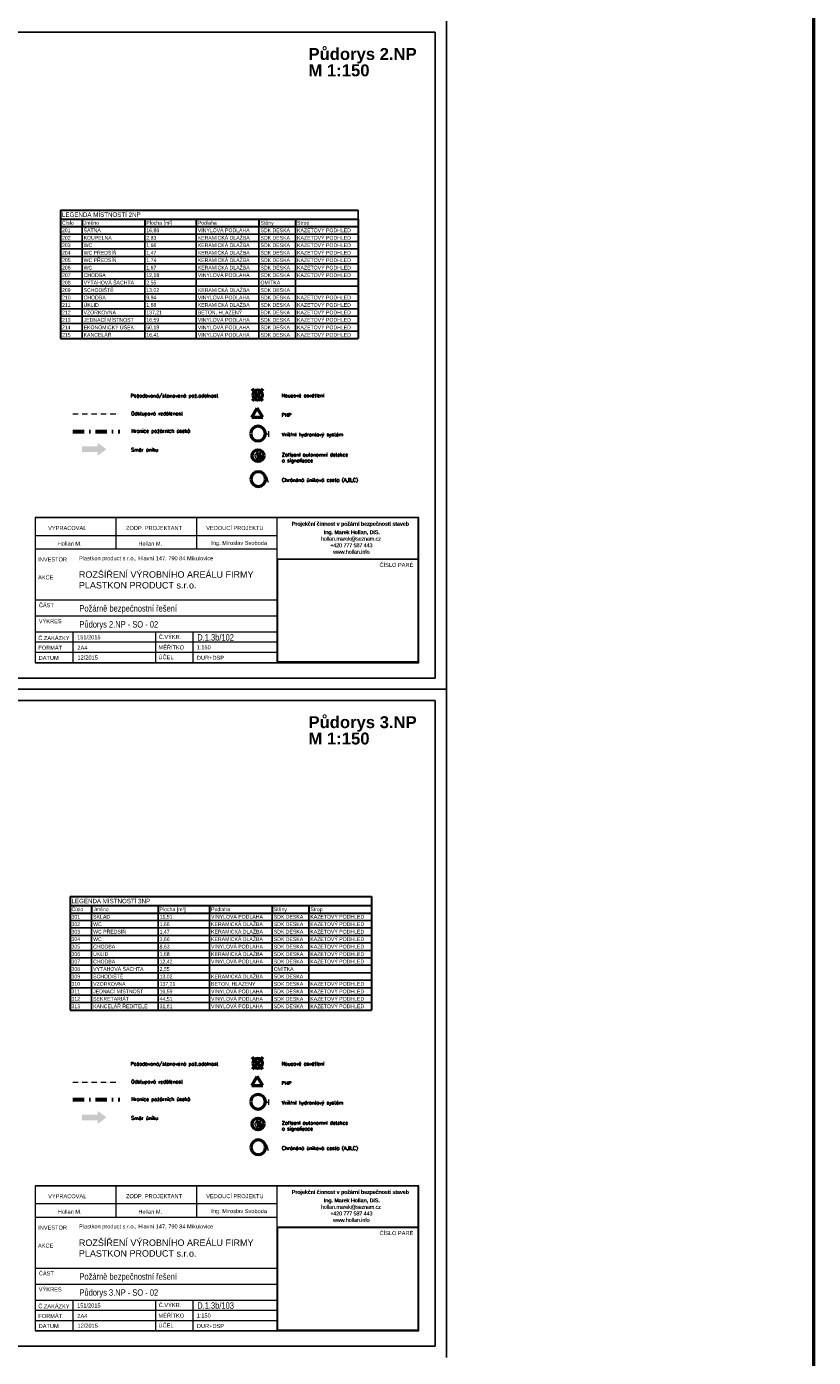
# Model space of a CAD drawing. Header units: millimetres. Extents: x 2886542 to 7567581, y -792623 to 134766.
# Tile 17 of 256: x 3802245 to 3854958, y -464197 to -375074. Entities that reach past the tile are written whole.
import ezdxf

# ---------------------------------------------------------------- set-up
doc = ezdxf.new("R2010")
doc.units = ezdxf.units.MM
for name, pattern in [('ACAD_ISO04W100', [30, 24, -3, 0, -3]), ('ACAD_ISO12W100', [21, 12, -3, 0, -3, 0, -3]), ('DASHDOTX2', [50.8, 25.4, -12.7, 0, -12.7])]:
    doc.linetypes.add(name, pattern=pattern)
doc.layers.add('CKTABULKY', color=7, linetype='Continuous', lineweight=25)
doc.layers.add('Text obecně', color=7, linetype='Continuous', lineweight=25)
doc.layers.add('LEGENDA', color=30, linetype='Continuous')
doc.layers.add('požárničina', color=10, linetype='Continuous')
doc.styles.add('ARIAL', font='arial.ttf')
doc.styles.add('ARIELCE', font='arialbd.ttf')
doc.styles.add('ROMANT', font='romant')
doc.styles.get("Standard").update_dxf_attribs({"font": 'arial.ttf'})
doc.styles.add('TABULKY', font='ic-simplex.shx', dxfattribs={"width": 0.8})

msp = doc.modelspace()

# ---------------------------------------------------------------- hatches: boundary and pattern name
at = {"layer": 'požárničina', "linetype": 'ACAD_ISO04W100', "lineweight": 50, "ltscale": 50, "extrusion": (0, 0, -1)}
h = msp.add_hatch(color=256, dxfattribs=at)
h.paths.add_polyline_path([(-3807016.5, -403187.5), (-3805951.5, -403187.5), (-3805951.5, -403567.1), (-3807016.5, -403567.1)])
h.paths.add_polyline_path([(-3807016.5, -402951.9), (-3807016.5, -403187.5), (-3807016.5, -403567.1), (-3807016.5, -403802.7), (-3807601, -403377.3)])
h = msp.add_hatch(color=256, dxfattribs=at)
h.paths.add_polyline_path([(-3807016.5, -447936.5), (-3805951.5, -447936.5), (-3805951.5, -448316.1), (-3807016.5, -448316.1)])
h.paths.add_polyline_path([(-3807016.5, -447700.9), (-3807016.5, -447936.5), (-3807016.5, -448316.1), (-3807016.5, -448551.6), (-3807601, -448126.3)])

# ---------------------------------------------------------------- linework, layer by layer
at = {"layer": 'CKTABULKY', "color": 250, "lineweight": 30}
for p, q in [((3804514.8, -387366.5), (3824464.8, -387366.5)), ((3804514.8, -387366.5), (3804514.8, -387966.5)), ((3804514.8, -387966.5), (3804514.8, -388466.5)), ((3804514.8, -387966.5), (3805964.8, -387966.5)), ((3804514.8, -388466.5), (3804514.8, -395966.5)), ((3804514.8, -388466.5), (3805964.8, -388466.5)), ((3805964.8, -387966.5), (3810164.8, -387966.5)), ((3805964.8, -387966.5), (3805964.8, -388466.5)), ((3805964.8, -388466.5), (3810164.8, -388466.5)), ((3810164.8, -387966.5), (3813614.8, -387966.5)), ((3810164.8, -387966.5), (3810164.8, -388466.5)), ((3810164.8, -388466.5), (3813614.8, -388466.5)), ((3813614.8, -387966.5), (3817814.8, -387966.5)), ((3813614.8, -387966.5), (3813614.8, -388466.5)), ((3813614.8, -388466.5), (3817814.8, -388466.5)), ((3817814.8, -387966.5), (3820264.8, -387966.5)), ((3817814.8, -387966.5), (3817814.8, -388466.5)), ((3817814.8, -388466.5), (3820264.8, -388466.5)), ((3820264.8, -387966.5), (3824464.8, -387966.5)), ((3820264.8, -387966.5), (3820264.8, -388466.5)), ((3820264.8, -388466.5), (3824464.8, -388466.5)), ((3824464.8, -387966.5), (3824464.8, -388466.5)), ((3824464.8, -388466.5), (3824464.8, -395966.5)), ((3804514.8, -395966.5), (3805964.8, -395966.5)), ((3805964.8, -395966.5), (3810164.8, -395966.5)), ((3810164.8, -395966.5), (3813614.8, -395966.5)), ((3813614.8, -395966.5), (3817814.8, -395966.5)), ((3817814.8, -395966.5), (3820264.8, -395966.5)), ((3820264.8, -395966.5), (3824464.8, -395966.5)), ((3805153, -433337), (3825353, -433337)), ((3805153, -433337), (3805153, -433937)), ((3805153, -433937), (3805153, -434437)), ((3805153, -433937), (3806603, -433937)), ((3806603, -433937), (3811053, -433937)), ((3806603, -433937), (3806603, -434437)), ((3811053, -433937), (3814503, -433937)), ((3811053, -433937), (3811053, -434437)), ((3814503, -433937), (3818703, -433937)), ((3814503, -433937), (3814503, -434437)), ((3818703, -433937), (3821153, -433937)), ((3818703, -433937), (3818703, -434437)), ((3821153, -433937), (3825353, -433937)), ((3821153, -433937), (3821153, -434437)), ((3825353, -433337), (3825353, -433937)), ((3825353, -433937), (3825353, -434437)), ((3825353, -433937), (3825353, -434437)), ((3805153, -434437), (3805153, -440937)), ((3805153, -434437), (3806603, -434437)), ((3806603, -434437), (3811053, -434437)), ((3811053, -434437), (3814503, -434437)), ((3814503, -434437), (3818703, -434437)), ((3818703, -434437), (3821153, -434437)), ((3821153, -434437), (3825353, -434437)), ((3825353, -434437), (3825353, -440937)), ((3805153, -440937), (3806603, -440937)), ((3806603, -440937), (3811053, -440937)), ((3811053, -440937), (3814503, -440937)), ((3814503, -440937), (3818703, -440937)), ((3818703, -440937), (3821153, -440937)), ((3821153, -440937), (3825353, -440937))]:
    msp.add_line(p, q, dxfattribs=at)
at = {"layer": 'CKTABULKY', "color": 250}
for p, q in [((3824464.8, -387366.5), (3824464.8, -395966.5)), ((3805964.8, -388466.5), (3805964.8, -395966.5)), ((3810164.8, -388466.5), (3810164.8, -395966.5)), ((3813614.8, -388466.5), (3813614.8, -395966.5)), ((3817814.8, -388466.5), (3817814.8, -395966.5)), ((3820264.8, -388466.5), (3820264.8, -395966.5)), ((3804514.8, -388966.5), (3805964.8, -388966.5)), ((3804514.8, -389466.5), (3805964.8, -389466.5)), ((3805964.8, -388966.5), (3810164.8, -388966.5)), ((3805964.8, -389466.5), (3810164.8, -389466.5)), ((3810164.8, -388966.5), (3813614.8, -388966.5)), ((3810164.8, -389466.5), (3813614.8, -389466.5)), ((3813614.8, -388966.5), (3817814.8, -388966.5)), ((3813614.8, -389466.5), (3817814.8, -389466.5)), ((3817814.8, -388966.5), (3820264.8, -388966.5)), ((3817814.8, -389466.5), (3820264.8, -389466.5)), ((3820264.8, -388966.5), (3824464.8, -388966.5)), ((3820264.8, -389466.5), (3824464.8, -389466.5)), ((3804514.8, -389966.5), (3805964.8, -389966.5)), ((3805964.8, -389966.5), (3810164.8, -389966.5)), ((3810164.8, -389966.5), (3813614.8, -389966.5)), ((3813614.8, -389966.5), (3817814.8, -389966.5)), ((3817814.8, -389966.5), (3820264.8, -389966.5)), ((3820264.8, -389966.5), (3824464.8, -389966.5)), ((3804514.8, -390466.5), (3805964.8, -390466.5)), ((3804514.8, -390966.5), (3805964.8, -390966.5)), ((3805964.8, -390466.5), (3810164.8, -390466.5)), ((3805964.8, -390966.5), (3810164.8, -390966.5)), ((3810164.8, -390466.5), (3813614.8, -390466.5)), ((3810164.8, -390966.5), (3813614.8, -390966.5)), ((3813614.8, -390466.5), (3817814.8, -390466.5)), ((3813614.8, -390966.5), (3817814.8, -390966.5)), ((3817814.8, -390466.5), (3820264.8, -390466.5)), ((3817814.8, -390966.5), (3820264.8, -390966.5)), ((3820264.8, -390466.5), (3824464.8, -390466.5)), ((3820264.8, -390966.5), (3824464.8, -390966.5)), ((3804514.8, -391466.5), (3805964.8, -391466.5)), ((3804514.8, -391966.5), (3805964.8, -391966.5)), ((3805964.8, -391466.5), (3810164.8, -391466.5)), ((3805964.8, -391966.5), (3810164.8, -391966.5)), ((3810164.8, -391466.5), (3813614.8, -391466.5)), ((3810164.8, -391966.5), (3813614.8, -391966.5)), ((3813614.8, -391466.5), (3817814.8, -391466.5)), ((3813614.8, -391966.5), (3817814.8, -391966.5)), ((3817814.8, -391466.5), (3820264.8, -391466.5)), ((3817814.8, -391966.5), (3820264.8, -391966.5)), ((3820264.8, -391466.5), (3824464.8, -391466.5)), ((3820264.8, -391966.5), (3824464.8, -391966.5)), ((3804514.8, -392466.5), (3805964.8, -392466.5)), ((3804514.8, -392966.5), (3805964.8, -392966.5)), ((3805964.8, -392466.5), (3810164.8, -392466.5)), ((3805964.8, -392966.5), (3810164.8, -392966.5)), ((3810164.8, -392466.5), (3813614.8, -392466.5)), ((3810164.8, -392966.5), (3813614.8, -392966.5)), ((3813614.8, -392466.5), (3817814.8, -392466.5)), ((3813614.8, -392966.5), (3817814.8, -392966.5)), ((3817814.8, -392466.5), (3820264.8, -392466.5)), ((3817814.8, -392966.5), (3820264.8, -392966.5)), ((3820264.8, -392466.5), (3824464.8, -392466.5)), ((3820264.8, -392966.5), (3824464.8, -392966.5)), ((3804514.8, -393466.5), (3805964.8, -393466.5)), ((3805964.8, -393466.5), (3810164.8, -393466.5)), ((3810164.8, -393466.5), (3813614.8, -393466.5)), ((3813614.8, -393466.5), (3817814.8, -393466.5)), ((3817814.8, -393466.5), (3820264.8, -393466.5)), ((3820264.8, -393466.5), (3824464.8, -393466.5)), ((3804514.8, -393966.5), (3805964.8, -393966.5)), ((3804514.8, -394466.5), (3805964.8, -394466.5)), ((3805964.8, -393966.5), (3810164.8, -393966.5)), ((3805964.8, -394466.5), (3810164.8, -394466.5)), ((3810164.8, -393966.5), (3813614.8, -393966.5)), ((3810164.8, -394466.5), (3813614.8, -394466.5)), ((3813614.8, -393966.5), (3817814.8, -393966.5)), ((3813614.8, -394466.5), (3817814.8, -394466.5)), ((3817814.8, -393966.5), (3820264.8, -393966.5)), ((3817814.8, -394466.5), (3820264.8, -394466.5)), ((3820264.8, -393966.5), (3824464.8, -393966.5)), ((3820264.8, -394466.5), (3824464.8, -394466.5)), ((3804514.8, -394966.5), (3805964.8, -394966.5)), ((3804514.8, -395466.5), (3805964.8, -395466.5)), ((3805964.8, -394966.5), (3810164.8, -394966.5)), ((3805964.8, -395466.5), (3810164.8, -395466.5)), ((3810164.8, -394966.5), (3813614.8, -394966.5)), ((3810164.8, -395466.5), (3813614.8, -395466.5)), ((3813614.8, -394966.5), (3817814.8, -394966.5)), ((3813614.8, -395466.5), (3817814.8, -395466.5)), ((3817814.8, -394966.5), (3820264.8, -394966.5)), ((3817814.8, -395466.5), (3820264.8, -395466.5)), ((3820264.8, -394966.5), (3824464.8, -394966.5)), ((3820264.8, -395466.5), (3824464.8, -395466.5)), ((3806603, -434437), (3806603, -440937)), ((3811053, -434437), (3811053, -440937)), ((3814503, -434437), (3814503, -440937)), ((3818703, -434437), (3818703, -440937)), ((3821153, -434437), (3821153, -440937)), ((3825353, -434437), (3825353, -440937)), ((3805153, -434937), (3806603, -434937)), ((3805153, -435437), (3806603, -435437)), ((3806603, -434937), (3811053, -434937)), ((3806603, -435437), (3811053, -435437)), ((3811053, -434937), (3814503, -434937)), ((3811053, -435437), (3814503, -435437)), ((3814503, -434937), (3818703, -434937)), ((3814503, -435437), (3818703, -435437)), ((3818703, -434937), (3821153, -434937)), ((3818703, -435437), (3821153, -435437)), ((3821153, -434937), (3825353, -434937)), ((3821153, -435437), (3825353, -435437)), ((3805153, -435937), (3806603, -435937)), ((3805153, -436437), (3806603, -436437)), ((3806603, -435937), (3811053, -435937)), ((3806603, -436437), (3811053, -436437)), ((3811053, -435937), (3814503, -435937)), ((3811053, -436437), (3814503, -436437)), ((3814503, -435937), (3818703, -435937)), ((3814503, -436437), (3818703, -436437)), ((3818703, -435937), (3821153, -435937)), ((3818703, -436437), (3821153, -436437)), ((3821153, -435937), (3825353, -435937)), ((3821153, -436437), (3825353, -436437)), ((3805153, -436937), (3806603, -436937)), ((3805153, -437437), (3806603, -437437)), ((3806603, -436937), (3811053, -436937)), ((3806603, -437437), (3811053, -437437)), ((3811053, -436937), (3814503, -436937)), ((3811053, -437437), (3814503, -437437)), ((3814503, -436937), (3818703, -436937)), ((3814503, -437437), (3818703, -437437)), ((3818703, -436937), (3821153, -436937)), ((3818703, -437437), (3821153, -437437)), ((3821153, -436937), (3825353, -436937)), ((3821153, -437437), (3825353, -437437)), ((3805153, -437937), (3806603, -437937)), ((3805153, -438437), (3806603, -438437)), ((3806603, -437937), (3811053, -437937)), ((3806603, -438437), (3811053, -438437)), ((3811053, -437937), (3814503, -437937)), ((3811053, -438437), (3814503, -438437)), ((3814503, -437937), (3818703, -437937)), ((3814503, -438437), (3818703, -438437)), ((3818703, -437937), (3821153, -437937)), ((3818703, -438437), (3821153, -438437)), ((3821153, -437937), (3825353, -437937)), ((3821153, -438437), (3825353, -438437)), ((3805153, -438937), (3806603, -438937)), ((3806603, -438937), (3811053, -438937)), ((3811053, -438937), (3814503, -438937)), ((3814503, -438937), (3818703, -438937)), ((3818703, -438937), (3821153, -438937)), ((3821153, -438937), (3825353, -438937)), ((3805153, -439437), (3806603, -439437)), ((3805153, -439937), (3806603, -439937)), ((3806603, -439437), (3811053, -439437)), ((3806603, -439937), (3811053, -439937)), ((3811053, -439437), (3814503, -439437)), ((3811053, -439937), (3814503, -439937)), ((3814503, -439437), (3818703, -439437)), ((3814503, -439937), (3818703, -439937)), ((3818703, -439437), (3821153, -439437)), ((3818703, -439937), (3821153, -439937)), ((3821153, -439437), (3825353, -439437)), ((3821153, -439937), (3825353, -439937)), ((3805153, -440437), (3806603, -440437)), ((3806603, -440437), (3811053, -440437)), ((3811053, -440437), (3814503, -440437)), ((3814503, -440437), (3818703, -440437)), ((3818703, -440437), (3821153, -440437)), ((3821153, -440437), (3825353, -440437))]:
    msp.add_line(p, q, dxfattribs=at)
at = {"layer": 'LEGENDA', "color": 7, "lineweight": 9}
for p, q in [((3802812.9, -407948.2), (3802812.9, -417680.3)), ((3828516.3, -407948.2), (3802812.9, -407948.2)), ((3828489.3, -407975.2), (3802839.9, -407975.2)), ((3802839.9, -417653.3), (3802839.9, -407975.2)), ((3808239.8, -410074.1), (3808239.8, -407975.2)), ((3813639.6, -410074.1), (3813639.6, -407975.2)), ((3819039.5, -417653.3), (3819039.5, -407975.2)), ((3828489.3, -417653.3), (3828489.3, -407975.2)), ((3828516.3, -417680.3), (3828516.3, -407948.2)), ((3819039.5, -409170.8), (3802839.9, -409170.8)), ((3819039.5, -410074.1), (3802839.9, -410074.1)), ((3819039.5, -410712.3), (3828489.3, -410712.3)), ((3805339.5, -415628.4), (3805339.5, -417653.3)), ((3810890.3, -415628.4), (3810890.3, -417650.7)), ((3813389.9, -415628.4), (3813389.9, -417650.7)), ((3802839.9, -416978.3), (3810890.3, -416978.3)), ((3810890.3, -416975.7), (3819039.5, -416975.7)), ((3815889.6, -416975.7), (3815939, -416975.7)), ((3802812.9, -417680.3), (3828516.3, -417680.3)), ((3802839.9, -417653.3), (3828489.3, -417653.3)), ((3802812.9, -452697.2), (3802812.9, -462429.3)), ((3828516.3, -452697.2), (3802812.9, -452697.2)), ((3828489.3, -452724.2), (3802839.9, -452724.2)), ((3802839.9, -462402.3), (3802839.9, -452724.2)), ((3808239.8, -454823), (3808239.8, -452724.2)), ((3813639.6, -454823), (3813639.6, -452724.2)), ((3819039.5, -462402.3), (3819039.5, -452724.2)), ((3828489.3, -462402.3), (3828489.3, -452724.2)), ((3828516.3, -462429.3), (3828516.3, -452697.2)), ((3819039.5, -453919.8), (3802839.9, -453919.8)), ((3819039.5, -454823), (3802839.9, -454823)), ((3819039.5, -455461.3), (3828489.3, -455461.3)), ((3805339.5, -460377.3), (3805339.5, -462402.3)), ((3810890.3, -460377.3), (3810890.3, -462399.7)), ((3813389.9, -460377.3), (3813389.9, -462399.7)), ((3802812.9, -462429.3), (3828516.3, -462429.3)), ((3802839.9, -461727.3), (3810890.3, -461727.3)), ((3802839.9, -462402.3), (3828489.3, -462402.3)), ((3810890.3, -461724.7), (3819039.5, -461724.7)), ((3815889.6, -461724.7), (3815939, -461724.7))]:
    msp.add_line(p, q, dxfattribs=at)
for points in [[(3819039.5, -410712.3), (3828489.3, -410712.3), (3828489.3, -417653.3), (3819039.5, -417653.3)], [(3819069.5, -410742.3), (3828459.3, -410742.3), (3828459.3, -417623.3), (3819069.5, -417623.3)], [(3819039.5, -455461.3), (3828489.3, -455461.3), (3828489.3, -462402.3), (3819039.5, -462402.3)], [(3819069.5, -455491.3), (3828459.3, -455491.3), (3828459.3, -462372.3), (3819069.5, -462372.3)]]:
    msp.add_lwpolyline(points, close=True, dxfattribs=at)
at = {"layer": 'požárničina', "linetype": 'ACAD_ISO04W100', "lineweight": 50, "ltscale": 50, "extrusion": (0, 0, -1)}
for p, q in [((3818062.7, -400141.2), (3817364.1, -399331.8)), ((3817385.2, -400141.2), (3818083.8, -399331.8)), ((3817331, -401240), (3817696.2, -400633.1)), ((3818061.4, -401240), (3817696.2, -400633.1)), ((3817331, -401240), (3818061.4, -401240)), ((3818062.7, -444890.2), (3817364.1, -444080.8)), ((3817385.2, -444890.2), (3818083.8, -444080.8)), ((3817331, -445989), (3817696.2, -445382.1)), ((3818061.4, -445989), (3817696.2, -445382.1)), ((3817331, -445989), (3818061.4, -445989))]:
    msp.add_line(p, q, dxfattribs=at)
at = {"layer": 'požárničina', "linetype": 'ACAD_ISO12W100', "lineweight": 0, "ltscale": 30, "extrusion": (0, 0, -1)}
for p, q in [((3805333.2, -401013.8, 5485), (3808495.9, -401013.8, 5485)), ((3805333.2, -445762.8, 5485), (3808495.9, -445762.8, 5485))]:
    msp.add_line(p, q, dxfattribs=at)
at = {"layer": 'požárničina', "linetype": 'DASHDOTX2', "lineweight": 60, "ltscale": 30, "extrusion": (0, 0, -1)}
for p, q in [((3805333.2, -402179.1, 5485), (3808495.9, -402179.1, 5485)), ((3805333.2, -446928.1, 5485), (3808495.9, -446928.1, 5485))]:
    msp.add_line(p, q, dxfattribs=at)
at = {"layer": 'požárničina', "color": 1, "linetype": 'Continuous', "lineweight": 50}
msp.add_lwpolyline([(3727892.2, -315519), (3854958.1, -315519), (3854958.1, -532803.7), (3727892.2, -532803.7)], close=True, dxfattribs=at)
at = {"layer": 'požárničina', "lineweight": 50, "ltscale": 50, "extrusion": (0, 0, -1)}
for centre, radius in [((-3817723.9, -399748.7), 328), ((-3817752.1, -402329.4), 492), ((-3817764.8, -405376.6, -8127.5), 492), ((-3817723.9, -444497.7), 328), ((-3817752.1, -447078.4), 492), ((-3817764.8, -450125.5, -8127.5), 492)]:
    msp.add_circle(centre, radius, dxfattribs=at)
at = {"layer": 'požárničina', "lineweight": 50, "ltscale": 50}
for centre in [(3817747.7, -403812.1, 9498.8), (3817747.7, -448561.1, 9498.8)]:
    msp.add_circle(centre, 395.4, dxfattribs=at)
at = {"layer": 'požárničina', "linetype": 'ACAD_ISO04W100', "lineweight": 9, "ltscale": 50}
for points in [[(3817675.6, -404054.3, 9498.8), (3817595.4, -403922.7, 9498.8), (3817571.2, -403735.1, 9498.8), (3817687.7, -403602, 9498.8), (3817651.4, -403535.5, 9498.8)], [(3817651.4, -403535.5, 9498.8), (3817737.7, -403594.5, 9498.8), (3817686.2, -403724.5, 9498.8), (3817662, -403798.6, 9498.8), (3817716.5, -403933.3, 9498.8), (3817713.4, -404045.2, 9498.8), (3817675.6, -404054.3, 9498.8)], [(3817852.7, -404066.4, 9498.8), (3817948, -403898.5, 9498.8), (3817887.5, -403783.5, 9498.8), (3817827, -403682.2, 9498.8), (3817905.7, -403582.4, 9498.8), (3817940.5, -403556.6, 9498.8)], [(3817940.5, -403556.6, 9498.8), (3817898.1, -403685.2, 9498.8), (3817979.8, -403824.4, 9498.8), (3817955.2, -403972.9, 9498.8), (3817852.7, -404066.4, 9498.8)], [(3817728.3, -404025.3, 9498.8), (3817754.3, -403929.7, 9498.8), (3817711.1, -403821.8, 9498.8), (3817732.7, -403784.6, 9498.8), (3817754.3, -403767.5, 9498.8), (3817750.6, -403809.9, 9498.8), (3817748.3, -403852.3, 9498.8), (3817785.6, -403943.1, 9498.8), (3817719.3, -404046.5, 9498.8)], [(3817854.8, -404066, 9498.8), (3817827.7, -403967, 9498.8), (3817799.2, -403857.6, 9498.8), (3817845.8, -403811.1, 9498.8), (3817788.7, -403731.6, 9498.8), (3817832.2, -403752.6, 9498.8), (3817887.3, -403833.1, 9498.8), (3817828.8, -403877.5, 9498.8), (3817845.8, -403933, 9498.8), (3817861.4, -403973.7, 9498.8), (3817851.8, -404062.4, 9498.8)], [(3817675.6, -448803.2, 9498.8), (3817595.4, -448671.7, 9498.8), (3817571.2, -448484.1, 9498.8), (3817687.7, -448351, 9498.8), (3817651.4, -448284.4, 9498.8)], [(3817651.4, -448284.4, 9498.8), (3817737.7, -448343.4, 9498.8), (3817686.2, -448473.5, 9498.8), (3817662, -448547.6, 9498.8), (3817716.5, -448682.2, 9498.8), (3817713.4, -448794.2, 9498.8), (3817675.6, -448803.2, 9498.8)], [(3817728.3, -448774.3, 9498.8), (3817754.3, -448678.7, 9498.8), (3817711.1, -448570.8, 9498.8), (3817732.7, -448533.6, 9498.8), (3817754.3, -448516.4, 9498.8), (3817750.6, -448558.9, 9498.8), (3817748.3, -448601.3, 9498.8), (3817785.6, -448692.1, 9498.8), (3817719.3, -448795.5, 9498.8)], [(3817854.8, -448815, 9498.8), (3817827.7, -448716, 9498.8), (3817799.2, -448606.6, 9498.8), (3817845.8, -448560.1, 9498.8), (3817788.7, -448480.6, 9498.8), (3817832.2, -448501.6, 9498.8), (3817887.3, -448582.1, 9498.8), (3817828.8, -448626.5, 9498.8), (3817845.8, -448681.9, 9498.8), (3817861.4, -448722.6, 9498.8), (3817851.8, -448811.4, 9498.8)], [(3817852.7, -448815.3, 9498.8), (3817948, -448647.5, 9498.8), (3817887.5, -448532.5, 9498.8), (3817827, -448431.2, 9498.8), (3817905.7, -448331.3, 9498.8), (3817940.5, -448305.6, 9498.8)], [(3817940.5, -448305.6, 9498.8), (3817898.1, -448434.2, 9498.8), (3817979.8, -448573.3, 9498.8), (3817955.2, -448721.9, 9498.8), (3817852.7, -448815.3, 9498.8)]]:
    msp.add_spline(points, degree=3, dxfattribs=at)
at = {"layer": 'Text obecně'}
for p, q in [((3830367, -374699), (3830367, -419448)), ((3829617, -375449), (3798867.8, -375449)), ((3798867.8, -375449), (3829617, -375449)), ((3798867.8, -375449), (3829617, -375449)), ((3799617.7, -375449), (3829617, -375449)), ((3829617, -375449), (3829617, -418698)), ((3829617, -375449), (3829617, -418698)), ((3829617, -375449), (3829617, -418698)), ((3768118.5, -418698), (3829617, -418698)), ((3767368.5, -419448), (3830367, -419448)), ((3798867.8, -419448), (3830367, -419448)), ((3830367, -419448), (3830367, -464196.9)), ((3829617, -420197.9), (3798867.8, -420197.9)), ((3798867.8, -420197.9), (3829617, -420197.9)), ((3798867.8, -420197.9), (3829617, -420197.9)), ((3799617.7, -420197.9), (3829617, -420197.9)), ((3829617, -420197.9), (3829617, -463447)), ((3829617, -420197.9), (3829617, -463447)), ((3829617, -420197.9), (3829617, -463447)), ((3768118.5, -463447), (3829617, -463447))]:
    msp.add_line(p, q, dxfattribs=at)
at = {"layer": 'Text obecně', "lineweight": 9}
for p, q in [((3819039.5, -413490.5), (3802839.9, -413490.5)), ((3819039.5, -414559.4), (3802839.9, -414559.4)), ((3819039.5, -415628.4), (3802799.4, -415628.4)), ((3819039.5, -416303.3), (3802839.9, -416303.3)), ((3819039.5, -458239.4), (3802839.9, -458239.4)), ((3819039.5, -459308.4), (3802839.9, -459308.4)), ((3819039.5, -460377.3), (3802799.4, -460377.3)), ((3819039.5, -461052.3), (3802839.9, -461052.3))]:
    msp.add_line(p, q, dxfattribs=at)

# ---------------------------------------------------------------- texts
at = {"color": 250, "lineweight": 9, "extrusion": (0, 0, -1), "style": 'ARIELCE', "text_generation_flag": 2}
for s, height, p in [('Půdorys 2.NP ', 798.505, (-3821129, -377306)), ('M 1:150', 798.5, (-3821129, -378401.9)), ('Půdorys 3.NP ', 798.505, (-3821129, -422055)), ('M 1:150', 798.5, (-3821129, -423150.8))]:
    msp.add_text(s, height=height, dxfattribs=at).set_placement(p)
at = {"color": 7, "lineweight": 9, "width": 550242.399, "attachment_point": 1, "style": 'ROMANT'}
for s, insert, char_height in [('Požadovaná/stanovená pož.odolnost', (3809218.8, -399668.3, 5485), 236.191), ('Nouzové osvětlení', (3819334.7, -399664.4, 5485), 236.191), ('Odstupová vzdálenost', (3809251.8, -400866.5, 5485), 236.191), ('PHP ', (3819334.7, -400966.4, 5485), 236.19), ('Hranice požárních úseků', (3809251.8, -402031.8, 5485), 236.191), ('Vnitřní hydrantový systém', (3819334.7, -402270.5, 5485), 236.191), ('Směr úniku', (3809251.8, -403295.6, 5485), 236.19), ('Zařízení autonomní detekce\\Pa signalizace', (3819347.4, -403619.9, 13612.6), 236.191), ('Chráněná úniková cesta (A,B,C)', (3819347.4, -405317.6, 13612.6), 236.191), ('Požadovaná/stanovená pož.odolnost', (3809218.8, -444417.3, 5485), 236.191), ('Nouzové osvětlení', (3819334.7, -444413.4, 5485), 236.191), ('Odstupová vzdálenost', (3809251.8, -445615.5, 5485), 236.191), ('PHP ', (3819334.7, -445715.4, 5485), 236.19), ('Hranice požárních úseků', (3809251.8, -446780.8, 5485), 236.191), ('Vnitřní hydrantový systém', (3819334.7, -447019.5, 5485), 236.191), ('Směr úniku', (3809251.8, -448044.6, 5485), 236.19), ('Zařízení autonomní detekce\\Pa signalizace', (3819347.4, -448368.9, 13612.6), 236.191), ('Chráněná úniková cesta (A,B,C)', (3819347.4, -450066.6, 13612.6), 236.191)]:
    msp.add_mtext(s, dxfattribs=dict(at, insert=insert, char_height=char_height))
at = {"layer": 'CKTABULKY', "color": 250, "style": 'TABULKY'}
for s, height, p in [('LEGENDA MÍSTNOSTÍ 2NP', 300, (3804614.8, -387816.5)), ('Číslo', 250, (3804614.8, -388341.5)), ('Jméno', 250, (3806064.8, -388341.5)), ('ŠATNA', 250, (3806064.8, -388841.5)), ('Plocha [m²]', 250, (3810264.8, -388341.5)), ('VINYLOVÁ PODLAHA', 250, (3813714.8, -388841.5)), ('Podlaha', 250, (3813714.8, -388341.5)), ('Stěny', 250, (3817914.8, -388341.5)), ('Strop', 250, (3820364.8, -388341.5)), ('KAZETOVÝ PODHLED', 250, (3820364.8, -388841.5)), ('201', 250, (3804614.8, -388841.5)), ('202', 250, (3804614.8, -389341.5)), ('KOUPELNA', 250, (3806064.8, -389341.5)), ('2,83', 250, (3810264.8, -389341.5)), ('16,86', 250, (3810264.8, -388841.5)), ('KERAMICKÁ DLAŽBA', 250, (3813714.8, -389341.5)), ('SDK DESKA', 250, (3817914.8, -388841.5)), ('SDK DESKA', 250, (3817914.8, -389341.5)), ('KAZETOVÝ PODHLED', 250, (3820364.8, -389341.5)), ('203', 250, (3804614.8, -389841.5)), ('204', 250, (3804614.8, -390341.5)), ('WC', 250, (3806064.8, -389841.5)), ('WC PŘEDSÍŇ', 250, (3806064.8, -390341.5)), ('1,66', 250, (3810264.8, -389841.5)), ('1,47', 250, (3810264.8, -390341.5)), ('KERAMICKÁ DLAŽBA', 250, (3813714.8, -389841.5)), ('KERAMICKÁ DLAŽBA', 250, (3813714.8, -390341.5)), ('SDK DESKA', 250, (3817914.8, -389841.5)), ('SDK DESKA', 250, (3817914.8, -390341.5)), ('KAZETOVÝ PODHLED', 250, (3820364.8, -389841.5)), ('KAZETOVÝ PODHLED', 250, (3820364.8, -390341.5)), ('205', 250, (3804614.8, -390841.5)), ('206', 250, (3804614.8, -391341.5)), ('WC PŘEDSÍŇ', 250, (3806064.8, -390841.5)), ('WC', 250, (3806064.8, -391341.5)), ('1,74', 250, (3810264.8, -390841.5)), ('1,67', 250, (3810264.8, -391341.5)), ('KERAMICKÁ DLAŽBA', 250, (3813714.8, -390841.5)), ('KERAMICKÁ DLAŽBA', 250, (3813714.8, -391341.5)), ('SDK DESKA', 250, (3817914.8, -390841.5)), ('SDK DESKA', 250, (3817914.8, -391341.5)), ('KAZETOVÝ PODHLED', 250, (3820364.8, -390841.5)), ('KAZETOVÝ PODHLED', 250, (3820364.8, -391341.5)), ('207', 250, (3804614.8, -391841.5)), ('208', 250, (3804614.8, -392341.5)), ('VÝTAHOVÁ ŠACHTA', 250, (3806064.8, -392341.5)), ('CHODBA', 250, (3806064.8, -391841.5)), ('2,55', 250, (3810264.8, -392341.5)), ('12,18', 250, (3810264.8, -391841.5)), ('VINYLOVÁ PODLAHA', 250, (3813714.8, -391841.5)), ('SDK DESKA', 250, (3817914.8, -391841.5)), ('OMÍTKA', 250, (3817914.8, -392341.5)), ('KAZETOVÝ PODHLED', 250, (3820364.8, -391841.5)), ('209', 250, (3804614.8, -392841.5)), ('SCHODIŠTĚ', 250, (3806064.8, -392841.5)), ('13,02', 250, (3810264.8, -392841.5)), ('VINYLOVÁ PODLAHA', 250, (3813714.8, -393341.5)), ('KERAMICKÁ DLAŽBA', 250, (3813714.8, -392841.5)), ('SDK DESKA', 250, (3817914.8, -392841.5)), ('KAZETOVÝ PODHLED', 250, (3820364.8, -393341.5)), ('210', 250, (3804614.8, -393341.5)), ('211', 250, (3804614.8, -393841.5)), ('CHODBA', 250, (3806064.8, -393341.5)), ('ÚKLID', 250, (3806064.8, -393841.5)), ('9,94', 250, (3810264.8, -393341.5)), ('1,68', 250, (3810264.8, -393841.5)), ('KERAMICKÁ DLAŽBA', 250, (3813714.8, -393841.5)), ('SDK DESKA', 250, (3817914.8, -393341.5)), ('SDK DESKA', 250, (3817914.8, -393841.5)), ('KAZETOVÝ PODHLED', 250, (3820364.8, -393841.5)), ('212', 250, (3804614.8, -394341.5)), ('213', 250, (3804614.8, -394841.5)), ('VZORKOVNA', 250, (3806064.8, -394341.5)), ('JEDNACÍ MÍSTNOST', 250, (3806064.8, -394841.5)), ('137,21', 250, (3810264.8, -394341.5)), ('16,59', 250, (3810264.8, -394841.5)), ('VINYLOVÁ PODLAHA', 250, (3813714.8, -394841.5)), ('BETON, HLAZENÝ', 250, (3813714.8, -394341.5)), ('SDK DESKA', 250, (3817914.8, -394341.5)), ('SDK DESKA', 250, (3817914.8, -394841.5)), ('KAZETOVÝ PODHLED', 250, (3820364.8, -394341.5)), ('KAZETOVÝ PODHLED', 250, (3820364.8, -394841.5)), ('214', 250, (3804614.8, -395341.5)), ('215', 250, (3804614.8, -395841.5)), ('EKONOMICKÝ ÚSEK', 250, (3806064.8, -395341.5)), ('KANCELÁŘ', 250, (3806064.8, -395841.5)), ('50,18', 250, (3810264.8, -395341.5)), ('16,41', 250, (3810264.8, -395841.5)), ('VINYLOVÁ PODLAHA', 250, (3813714.8, -395341.5)), ('VINYLOVÁ PODLAHA', 250, (3813714.8, -395841.5)), ('SDK DESKA', 250, (3817914.8, -395341.5)), ('SDK DESKA', 250, (3817914.8, -395841.5)), ('KAZETOVÝ PODHLED', 250, (3820364.8, -395341.5)), ('KAZETOVÝ PODHLED', 250, (3820364.8, -395841.5)), ('Číslo', 250, (3805253, -434312)), ('LEGENDA MÍSTNOSTÍ 3NP', 300, (3805253, -433787)), ('Jméno', 250, (3806703, -434312)), ('Plocha [m²]', 250, (3811153, -434312)), ('Stěny', 250, (3818803, -434312)), ('301', 250, (3805253, -434812)), ('SKLAD', 250, (3806703, -434812)), ('11,51', 250, (3811153, -434812)), ('VINYLOVÁ PODLAHA', 250, (3814603, -434812)), ('Podlaha', 250, (3814603, -434312)), ('SDK DESKA', 250, (3818803, -434812)), ('Strop', 250, (3821253, -434312)), ('KAZETOVÝ PODHLED', 250, (3821253, -434812)), ('302', 250, (3805253, -435312)), ('303', 250, (3805253, -435812)), ('WC', 250, (3806703, -435312)), ('WC PŘEDSÍŇ', 250, (3806703, -435812)), ('1,66', 250, (3811153, -435312)), ('1,47', 250, (3811153, -435812)), ('KERAMICKÁ DLAŽBA', 250, (3814603, -435312)), ('KERAMICKÁ DLAŽBA', 250, (3814603, -435812)), ('SDK DESKA', 250, (3818803, -435312)), ('SDK DESKA', 250, (3818803, -435812)), ('KAZETOVÝ PODHLED', 250, (3821253, -435312)), ('KAZETOVÝ PODHLED', 250, (3821253, -435812)), ('304', 250, (3805253, -436312)), ('305', 250, (3805253, -436812)), ('WC', 250, (3806703, -436312)), ('CHODBA', 250, (3806703, -436812)), ('3,66', 250, (3811153, -436312)), ('8,63', 250, (3811153, -436812)), ('VINYLOVÁ PODLAHA', 250, (3814603, -436812)), ('KERAMICKÁ DLAŽBA', 250, (3814603, -436312)), ('SDK DESKA', 250, (3818803, -436312)), ('SDK DESKA', 250, (3818803, -436812)), ('KAZETOVÝ PODHLED', 250, (3821253, -436312)), ('KAZETOVÝ PODHLED', 250, (3821253, -436812)), ('306', 250, (3805253, -437312)), ('307', 250, (3805253, -437812)), ('CHODBA', 250, (3806703, -437812)), ('ÚKLID', 250, (3806703, -437312)), ('1,68', 250, (3811153, -437312)), ('12,42', 250, (3811153, -437812)), ('VINYLOVÁ PODLAHA', 250, (3814603, -437812)), ('KERAMICKÁ DLAŽBA', 250, (3814603, -437312)), ('SDK DESKA', 250, (3818803, -437312)), ('SDK DESKA', 250, (3818803, -437812)), ('KAZETOVÝ PODHLED', 250, (3821253, -437312)), ('KAZETOVÝ PODHLED', 250, (3821253, -437812)), ('308', 250, (3805253, -438312)), ('VÝTAHOVÁ ŠACHTA', 250, (3806703, -438312)), ('2,55', 250, (3811153, -438312)), ('KERAMICKÁ DLAŽBA', 250, (3814603, -438812)), ('OMÍTKA', 250, (3818803, -438312)), ('309', 250, (3805253, -438812)), ('310', 250, (3805253, -439312)), ('VZORKOVNA', 250, (3806703, -439312)), ('SCHODIŠTĚ', 250, (3806703, -438812)), ('13,02', 250, (3811153, -438812)), ('137,21', 250, (3811153, -439312)), ('BETON, HLAZENÝ', 250, (3814603, -439312)), ('SDK DESKA', 250, (3818803, -438812)), ('SDK DESKA', 250, (3818803, -439312)), ('KAZETOVÝ PODHLED', 250, (3821253, -439312)), ('311', 250, (3805253, -439812)), ('312', 250, (3805253, -440312)), ('JEDNACÍ MÍSTNOST', 250, (3806703, -439812)), ('SEKRETARIÁT', 250, (3806703, -440312)), ('44,51', 250, (3811153, -440312)), ('16,59', 250, (3811153, -439812)), ('VINYLOVÁ PODLAHA', 250, (3814603, -439812)), ('VINYLOVÁ PODLAHA', 250, (3814603, -440312)), ('SDK DESKA', 250, (3818803, -439812)), ('SDK DESKA', 250, (3818803, -440312)), ('KAZETOVÝ PODHLED', 250, (3821253, -439812)), ('KAZETOVÝ PODHLED', 250, (3821253, -440312)), ('313', 250, (3805253, -440812)), ('KANCELÁŘ ŘEDITELE', 250, (3806703, -440812)), ('31,81', 250, (3811153, -440812)), ('VINYLOVÁ PODLAHA', 250, (3814603, -440812)), ('SDK DESKA', 250, (3818803, -440812)), ('KAZETOVÝ PODHLED', 250, (3821253, -440812))]:
    msp.add_text(s, height=height, dxfattribs=at).set_placement(p)
at = {"layer": 'LEGENDA', "color": 7, "lineweight": 9, "style": 'ARIAL'}
for s, height, p in [('VYPRACOVAL', 269.99, (3803689.6, -408788.7)), ('ZODP. PROJEKTANT', 269.993, (3808906.2, -408785.1)), ('VEDOUCÍ PROJEKTU', 269.993, (3814280, -408785.1)), ('Hollan M.', 269.99, (3804334.5, -409831.2)), ('Hollan M.', 269.99, (3809734.3, -409831.2)), ('Ing. Miroslav Svoboda', 269.993, (3814619.6, -409788)), ('INVESTOR', 269.99, (3803023.2, -410889.6)), ('ČÍSLO PARÉ', 269.99, (3825888.7, -411257.9)), ('AKCE', 269.99, (3803010.5, -412094.5)), ('ČÁST', 269.99, (3803063.6, -413958.9)), ('VÝKRES', 269.99, (3803063.6, -415027.9)), ('Č.ZAKÁZKY', 269.99, (3803027.2, -416159.5)), ('151/2015', 269.99, (3805628.7, -416107.7)), ('Č.VÝKR.', 269.99, (3811096.3, -416078.3)), ('FORMÁT', 269.99, (3803032.9, -416806.7)), ('2A4', 269.99, (3805644.7, -416808.3)), ('ÚČEL', 269.99, (3811081.4, -417441.8)), ('MĚŘÍTKO', 269.99, (3811081.4, -416786.3)), ('1:150', 269.99, (3813637.3, -416777)), ('DATUM', 269.99, (3803054.2, -417483.5)), ('12/2015', 269.99, (3805654.5, -417459.5)), ('DUR+DSP', 269.99, (3813658.2, -417479.4)), ('VYPRACOVAL', 269.99, (3803689.6, -453537.6)), ('ZODP. PROJEKTANT', 269.993, (3808906.2, -453534.1)), ('VEDOUCÍ PROJEKTU', 269.993, (3814280, -453534.1)), ('Hollan M.', 269.99, (3804334.5, -454580.2)), ('Hollan M.', 269.99, (3809734.3, -454580.2)), ('Ing. Miroslav Svoboda', 269.993, (3814619.6, -454537)), ('INVESTOR', 269.99, (3803023.2, -455638.6)), ('ČÍSLO PARÉ', 269.99, (3825888.7, -456006.9)), ('AKCE', 269.99, (3803010.5, -456843.5)), ('ČÁST', 269.99, (3803063.6, -458707.9)), ('VÝKRES', 269.99, (3803063.6, -459776.9)), ('Č.ZAKÁZKY', 269.99, (3803027.2, -460908.5)), ('151/2015', 269.99, (3805628.7, -460856.7)), ('Č.VÝKR.', 269.99, (3811096.3, -460827.3)), ('FORMÁT', 269.99, (3803032.9, -461555.6)), ('2A4', 269.99, (3805644.7, -461557.3)), ('MĚŘÍTKO', 269.99, (3811081.4, -461535.3)), ('1:150', 269.99, (3813637.3, -461525.9)), ('DATUM', 269.99, (3803054.2, -462232.5)), ('12/2015', 269.99, (3805654.5, -462208.5)), ('ÚČEL', 269.99, (3811081.4, -462190.7)), ('DUR+DSP', 269.99, (3813658.2, -462228.4))]:
    msp.add_text(s, height=height, dxfattribs=at).set_placement(p)
at = {"layer": 'LEGENDA', "color": 7, "lineweight": 9, "style": 'ARIAL', "width": 0.8}
for s, height, p in [('Požárně bezpečnostní řešení', 431.989, (3805783, -414250.9)), ('Půdorys 2.NP - SO - 02', 431.989, (3805783, -415319.8)), ('D.1.3b/102', 431.99, (3813678.7, -416190)), ('Požárně bezpečnostní řešení', 431.989, (3805783, -458999.9)), ('Půdorys 3.NP - SO - 02', 431.989, (3805783, -460068.8)), ('D.1.3b/103', 431.99, (3813678.7, -460938.9))]:
    msp.add_text(s, height=height, dxfattribs=at).set_placement(p)
at = {"layer": 'LEGENDA', "color": 7, "lineweight": 9, "attachment_point": 1, "style": 'ARIAL'}
for s, insert, char_height, width in [('{\\fArial|b1|i0|c238|p34;\\W5.2075;\\T0.95;  \\W1;Projekční činnost v požární bezpečnosti staveb\\P\\H0.28571x;\\W9.6431;                   \\W1;\\P\\H3.5x;\\W8.1186;    \\W1;Ing. Marek Hollan, DiS.\\P\\fArial|b0|i0|c238|p34;\\W7.6382;    \\W1;hollan.marek@seznam.cz\\P\\W9.2554;    \\W1;+420 777 587 443\\P\\W9.7463;    \\W1;www.hollan.info}', (3818999.2, -408239.1), 262.493, 9748), ('{\\fArial|b0|i0|c238|p34;\\C0;Plastkon product s.r.o., Hlavní 147, 790 84 Mikulovice}', (3805759.7, -410543.6, 12667.9), 269.993, 18615.936), ('{\\fArial|b0|i0|c238|p34;ROZŠÍŘENÍ VÝROBNÍHO AREÁLU FIRMY\\PPLASTKON PRODUCT s.r.o.\\H1.0808x; }', (3805747.7, -411550.6), 431.989, 20330.645), ('{\\fArial|b1|i0|c238|p34;\\W5.2075;\\T0.95;  \\W1;Projekční činnost v požární bezpečnosti staveb\\P\\H0.28571x;\\W9.6431;                   \\W1;\\P\\H3.5x;\\W8.1186;    \\W1;Ing. Marek Hollan, DiS.\\P\\fArial|b0|i0|c238|p34;\\W7.6382;    \\W1;hollan.marek@seznam.cz\\P\\W9.2554;    \\W1;+420 777 587 443\\P\\W9.7463;    \\W1;www.hollan.info}', (3818999.2, -452988.1), 262.493, 9748), ('{\\fArial|b0|i0|c238|p34;\\C0;Plastkon product s.r.o., Hlavní 147, 790 84 Mikulovice}', (3805759.7, -455292.6, 12667.9), 269.993, 18615.936), ('{\\fArial|b0|i0|c238|p34;ROZŠÍŘENÍ VÝROBNÍHO AREÁLU FIRMY\\PPLASTKON PRODUCT s.r.o.\\H1.0808x; }', (3805747.7, -456299.6), 431.989, 20330.645)]:
    msp.add_mtext(s, dxfattribs=dict(at, insert=insert, char_height=char_height, width=width))
at = {"layer": 'LEGENDA', "color": 252, "lineweight": 9, "char_height": 262.493, "width": 9748, "attachment_point": 1, "style": 'ARIAL'}
for insert in [(3819014.3, -408244.7), (3819014.3, -452993.7)]:
    msp.add_mtext('{\\fArial|b1|i0|c238|p34;\\W5.2075;\\T0.95;  \\W1;Projekční činnost v požární bezpečnosti staveb\\P\\H0.28571x;\\W9.6431;                   \\W1;\\P\\H3.5x;\\W8.1186;    \\W1;Ing. Marek Hollan, DiS.\\P\\fArial|b0|i0|c238|p34;\\W7.6382;    \\W1;hollan.marek@seznam.cz\\P\\W9.2554;    \\W1;+420 777 587 443\\P\\W9.7463;    \\W1;www.hollan.info}', dxfattribs=dict(at, insert=insert))
at = {"layer": 'požárničina', "lineweight": 50, "char_height": 367.408, "width": 2378.965, "attachment_point": 1}
for s, insert in [('{\\Ftxt,bigfont|c238;\\W4.8403; \\W1;H}', (3816572.4, -402170.1)), ('{\\Ftxt,bigfont|c238;\\W4.8403; \\W1;A}', (3816585.2, -405217.2, 8127.5)), ('{\\Ftxt,bigfont|c238;\\W4.8403; \\W1;H}', (3816572.4, -446919.1)), ('{\\Ftxt,bigfont|c238;\\W4.8403; \\W1;A}', (3816585.2, -449966.2, 8127.5))]:
    msp.add_mtext(s, dxfattribs=dict(at, insert=insert))

doc.saveas('drawing.dxf')
